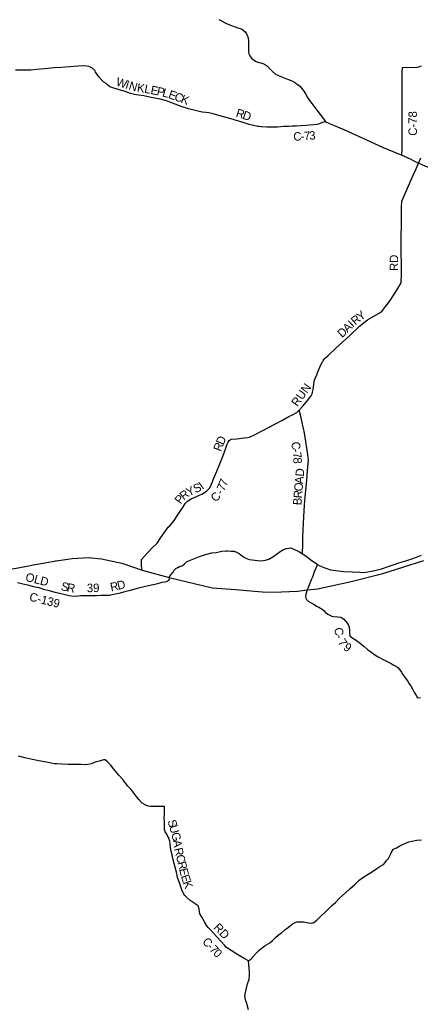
# Model space of a CAD drawing. Header units: feet. Extents: x 2045852 to 2423567, y 671180 to 1091522.
# Tile 47 of 101: x 2216065 to 2230248, y 899903 to 934786. Entities that reach past the tile are written whole.
import ezdxf

# ---------------------------------------------------------------- set-up
doc = ezdxf.new("R2010")
doc.units = ezdxf.units.FT
doc.header["$MEASUREMENT"] = 0
for name, color, linetype in [('GM_X_County_Road', 3, 'Continuous'), ('GM_X_County_Road_Text', 3, 'Continuous'), ('GM_X_State_Route', 1, 'Continuous')]:
    doc.layers.add(name, color=color, linetype=linetype)
doc.styles.add('Style-font30', font='font30.shx')

msp = doc.modelspace()

# ---------------------------------------------------------------- linework, layer by layer
at = {"layer": 'GM_X_County_Road', "flags": 128}
for points in [[(2224617, 930990), (2224542, 930998), (2224501, 931007), (2224185, 931070), (2223982, 931147), (2223655, 931233), (2223508, 931289), (2223330, 931329), (2223111, 931391), (2222918, 931447), (2222764, 931487), (2222659, 931493), (2222529, 931507), (2222366, 931539), (2222039, 931623), (2221784, 931713), (2221573, 931797), (2221378, 931865), (2221262, 931914), (2221033, 931970), (2220722, 932034), (2220461, 932086), (2220266, 932106), (2220128, 932134), (2219987, 932174), (2219798, 932236), (2219596, 932298), (2219397, 932356), (2219252, 932408), (2219172, 932478), (2219122, 932522), (2219038, 932574), (2218963, 932651), (2218871, 932767), (2218795, 932871), (2218753, 932921), (2218732, 932970), (2218650, 933056), (2218568, 933106), (2218514, 933132), (2218443, 933142), (2218375, 933150), (2218138, 933138), (2217837, 933111), (2217546, 933089), (2217289, 933075), (2216960, 933043), (2216659, 933018), (2216454, 933002), (2216366, 932998), (2216193, 932994), (2215918, 933002)], [(2229604, 930517), (2229604, 930845), (2229607, 931212), (2229605, 931820), (2229603, 932343), (2229609, 932685), (2229605, 932933), (2229613, 933088), (2229761, 933104), (2230020, 933096), (2230145, 933100), (2230191, 933110), (2230291, 933150)], [(2226894, 931179), (2226835, 931150), (2226783, 931138), (2226646, 931080), (2226602, 931076), (2226198, 931035), (2225865, 931013), (2225717, 931017), (2225590, 931007), (2225412, 931001), (2225195, 930983), (2225051, 930980), (2224937, 930977), (2224817, 930981), (2224620, 930990), (2224617, 930990)], [(2229596, 929981), (2229605, 930208), (2229604, 930473), (2229604, 930517)], [(2226805, 922693), (2226823, 922718), (2226877, 922791), (2226887, 922802), (2226981, 922892), (2227263, 923150), (2227496, 923361), (2227768, 923611), (2228093, 923927), (2228382, 924151), (2228682, 924325), (2228874, 924431), (2229187, 924841), (2229422, 925201), (2229568, 925463), (2229570, 925490), (2229580, 925769), (2229574, 926878), (2229581, 927758), (2229587, 928144), (2229592, 928357), (2229638, 928460), (2229999, 929272), (2230098, 929501), (2230187, 929708)], [(2230187, 929708), (2230264, 929888)], [(2226083, 915864), (2226084, 916216), (2226094, 916461), (2226116, 916936), (2226132, 917386), (2226150, 917592), (2226174, 917871), (2226210, 918232), (2226234, 918473), (2226256, 918818), (2226280, 919071), (2226292, 919175), (2226264, 919364), (2226199, 919845), (2226139, 920206), (2226105, 920354), (2226028, 920675), (2225960, 920956), (2226081, 921080), (2226220, 921251), (2226379, 921458), (2226414, 921528), (2226433, 921594), (2226460, 921689), (2226477, 921864), (2226506, 922021), (2226580, 922205), (2226626, 922311), (2226695, 922471), (2226737, 922579), (2226783, 922662), (2226804, 922692), (2226805, 922693)], [(2220927, 916237), (2221065, 916444), (2221242, 916689), (2221322, 916807), (2221372, 916847), (2221441, 916923), (2221533, 917044), (2221645, 917214), (2221756, 917385), (2221836, 917505), (2221922, 917642), (2222011, 917724), (2222133, 917807), (2222296, 917887), (2222396, 917933), (2222510, 917981), (2222613, 918034), (2222693, 918094), (2222753, 918154), (2222791, 918202), (2222855, 918335), (2222938, 918539), (2223004, 918706), (2223128, 918993), (2223263, 919350), (2223359, 919603), (2223415, 919745), (2223443, 919817), (2223481, 919878), (2223555, 919922), (2223742, 919942), (2224009, 919966), (2224146, 919984), (2224200, 919992), (2224328, 920051), (2224678, 920237), (2225093, 920452), (2225364, 920601), (2225595, 920725), (2225749, 920804), (2225832, 920848), (2225876, 920874), (2225960, 920956)], [(2220396, 915287), (2220379, 915420), (2220381, 915567), (2220379, 915667), (2220478, 915779), (2220610, 915920), (2220744, 916058), (2220927, 916237)], [(2221753, 915420), (2221817, 915441), (2221899, 915508), (2221975, 915576), (2222079, 915632), (2222196, 915674), (2222433, 915771), (2222641, 915841), (2222868, 915895), (2223017, 915913), (2223220, 915952), (2223362, 915964), (2223434, 915964), (2223555, 915962), (2223659, 915954), (2223735, 915924), (2223816, 915888), (2223882, 915840), (2223962, 915772), (2224075, 915710), (2224191, 915665), (2224298, 915645), (2224394, 915633), (2224488, 915627), (2224631, 915615), (2224773, 915634), (2224890, 915672), (2225024, 915756), (2225187, 915871), (2225289, 915941), (2225406, 916015), (2225510, 916051), (2225578, 916067), (2225650, 916071), (2225745, 916043), (2225952, 915943), (2226083, 915864)], [(2226083, 915864), (2226100, 915853), (2226251, 915743), (2226415, 915620), (2226512, 915556), (2226558, 915524), (2226612, 915484)], [(2226753, 915412), (2226754, 915412), (2226871, 915362), (2227068, 915300), (2227257, 915268), (2227526, 915240), (2227839, 915226), (2228106, 915208), (2228236, 915206), (2228393, 915222), (2228515, 915244), (2228686, 915280), (2228873, 915330), (2229144, 915421), (2229358, 915491), (2229457, 915531), (2229609, 915583), (2229776, 915632), (2229981, 915702), (2230115, 915748), (2230294, 915810)], [(2220796, 914773), (2220956, 914811), (2221104, 914863), (2221210, 914871), (2221297, 914889), (2221325, 914913), (2221369, 914956), (2221351, 915027), (2221411, 915118), (2221499, 915210), (2221548, 915293), (2221598, 915337), (2221664, 915377), (2221726, 915411), (2221751, 915419), (2221753, 915420)], [(2226612, 915484), (2226546, 915354), (2226488, 915221), (2226432, 915041), (2226388, 914936), (2226299, 914730), (2226241, 914583), (2226230, 914546)], [(2226612, 915484), (2226691, 915443), (2226735, 915420), (2226753, 915412)], [(2215985, 914846), (2216132, 914810), (2216345, 914760), (2216553, 914704), (2216740, 914670), (2216905, 914612), (2217112, 914564), (2217314, 914510), (2217365, 914495), (2217367, 914494)], [(2217367, 914494), (2217431, 914476), (2217718, 914412), (2217812, 914390), (2217895, 914372), (2218069, 914368), (2218232, 914388), (2218348, 914386), (2218515, 914390), (2218669, 914390), (2218784, 914392), (2218952, 914394), (2219137, 914402), (2219251, 914400), (2219336, 914421), (2219460, 914441), (2219629, 914483), (2219834, 914535), (2219946, 914559), (2220076, 914602), (2220283, 914654), (2220522, 914714), (2220733, 914759), (2220795, 914773), (2220796, 914773)], [(2226230, 914546), (2226195, 914425), (2226183, 914365), (2226193, 914292), (2226215, 914242), (2226281, 914188), (2226486, 914066), (2226577, 914013), (2226579, 914012)], [(2226579, 914012), (2226654, 913968), (2226771, 913899), (2226830, 913849), (2226892, 913783), (2226974, 913729), (2227117, 913651), (2227179, 913637), (2227325, 913631), (2227434, 913613), (2227538, 913543), (2227611, 913468), (2227691, 913364), (2227731, 913262), (2227747, 913138), (2227745, 913061), (2227759, 912963), (2227826, 912897), (2227942, 912823), (2228089, 912716), (2228251, 912594), (2228394, 912466), (2228448, 912430), (2228534, 912363), (2228641, 912279), (2228757, 912211), (2228938, 912121), (2229219, 911973), (2229285, 911930), (2229382, 911881), (2229447, 911832), (2229527, 911747), (2229588, 911675), (2229633, 911590), (2229715, 911474), (2229792, 911365), (2229854, 911258), (2229920, 911162), (2229979, 911061), (2230039, 910943), (2230086, 910867), (2230154, 910762), (2230250, 910775)], [(2221187, 906595), (2221193, 906732), (2221194, 906753), (2221194, 906910), (2221031, 906906), (2220819, 906909), (2220698, 906915), (2220608, 906924), (2220531, 906957), (2220404, 907028), (2220286, 907158), (2220155, 907323), (2220010, 907516), (2219894, 907635), (2219711, 907871), (2219576, 908022), (2219395, 908230), (2219274, 908385), (2219179, 908494), (2219085, 908565), (2219031, 908560), (2218921, 908530), (2218732, 908476), (2218606, 908428), (2218480, 908404), (2218404, 908389), (2218225, 908396), (2218027, 908396), (2217784, 908402), (2217553, 908415), (2217378, 908421), (2217294, 908417), (2217188, 908442), (2216942, 908491), (2216745, 908530), (2216459, 908589), (2216244, 908634), (2216025, 908689)], [(2224162, 901439), (2224031, 901514), (2223752, 901679), (2223552, 901806), (2223388, 901918), (2223320, 901996), (2223186, 902142), (2223056, 902281), (2222922, 902426), (2222828, 902525), (2222747, 902612), (2222687, 902686), (2222609, 902821), (2222500, 903010), (2222443, 903114), (2222415, 903278), (2222389, 903390), (2222282, 903465), (2222104, 903583), (2221984, 903689), (2221911, 903761), (2221872, 903810), (2221806, 903958), (2221734, 904174), (2221657, 904397), (2221619, 904588), (2221583, 904714), (2221536, 904894), (2221490, 905066), (2221460, 905198), (2221426, 905328), (2221408, 905458), (2221398, 905616), (2221377, 905686), (2221350, 905774), (2221271, 905936), (2221210, 906017), (2221191, 906091), (2221186, 906340), (2221185, 906543), (2221187, 906595), (2221187, 906595)], [(2228784, 904764), (2228785, 904765), (2228815, 904787), (2228946, 904861), (2229003, 904926), (2229068, 905008), (2229118, 905072), (2229204, 905235), (2229258, 905343), (2229298, 905401), (2229403, 905451), (2229529, 905517), (2229704, 905604), (2229842, 905660), (2229952, 905687), (2230130, 905724), (2230290, 905734)], [(2224162, 901439), (2224260, 901519), (2224434, 901712), (2224535, 901804), (2224604, 901873), (2224755, 901981), (2224834, 902033), (2224918, 902082), (2225017, 902164), (2225122, 902271), (2225217, 902347), (2225334, 902437), (2225455, 902539), (2225586, 902637), (2225715, 902741), (2225821, 902803), (2225891, 902822), (2225981, 902825), (2226107, 902823), (2226288, 902791), (2226413, 902781), (2226477, 902806), (2226580, 902888), (2226724, 903028), (2226869, 903158), (2226970, 903260), (2227100, 903390), (2227243, 903515), (2227390, 903663), (2227598, 903853), (2227762, 904006), (2227915, 904140), (2228083, 904307), (2228248, 904414), (2228403, 904518), (2228516, 904588), (2228707, 904709), (2228784, 904764)], [(2224160, 899707), (2224107, 899927), (2224065, 900065), (2224052, 900149), (2224037, 900199), (2224050, 900278), (2224084, 900427), (2224133, 900626), (2224185, 900797), (2224205, 900936), (2224204, 901059), (2224182, 901311), (2224162, 901439)]]:
    msp.add_lwpolyline(points, dxfattribs=at)
at = {"layer": 'GM_X_State_Route', "flags": 128}
for points in [[(2223119, 934796), (2223405, 934637), (2223559, 934575), (2223827, 934486), (2223915, 934456), (2223982, 934416), (2224046, 934354), (2224094, 934281), (2224138, 934179), (2224160, 934065), (2224167, 933650), (2224177, 933576), (2224213, 933510), (2224272, 933423), (2224344, 933359), (2224436, 933305), (2224528, 933273), (2224598, 933252), (2224674, 933232), (2224728, 933210), (2224834, 933138), (2224932, 933031), (2225020, 932945), (2225126, 932861), (2225223, 932806), (2225369, 932750), (2225547, 932674), (2225697, 932617), (2225829, 932551), (2225893, 932507), (2225967, 932444), (2226047, 932364), (2226105, 932290), (2226186, 932155), (2226254, 932033), (2226324, 931921), (2226406, 931820), (2226583, 931578), (2226817, 931271), (2226877, 931194), (2226894, 931179), (2226927, 931152), (2227028, 931104), (2227539, 930898), (2227826, 930760), (2228188, 930595), (2228930, 930263), (2228932, 930262)], [(2228932, 930262), (2228939, 930259), (2229391, 930068), (2229596, 929981), (2229758, 929913), (2229759, 929913)], [(2229759, 929913), (2229835, 929881), (2229890, 929853), (2230025, 929787), (2230187, 929708), (2230200, 929702), (2230414, 929608), (2230610, 929522), (2230716, 929476), (2230874, 929410), (2231016, 929357), (2231184, 929311), (2231558, 929202), (2231573, 929199)], [(2217371, 915618), (2217928, 915698), (2218500, 915738), (2218960, 915685), (2219685, 915530), (2220396, 915287), (2221351, 915027), (2222876, 914654), (2223707, 914593), (2224647, 914516), (2225054, 914500), (2225900, 914543), (2226241, 914583), (2226629, 914628), (2226671, 914637), (2227804, 914881), (2228926, 915166), (2230378, 915628)], [(2214730, 915157), (2214871, 915179), (2216016, 915362), (2216432, 915448)], [(2216432, 915448), (2216478, 915458), (2217286, 915606), (2217328, 915612), (2217371, 915618)]]:
    msp.add_lwpolyline(points, dxfattribs=at)

# ---------------------------------------------------------------- texts
at = {"layer": 'GM_X_County_Road_Text', "style": 'Style-font30'}
for s, rotation, p in [('W', 343.1558, (2219451, 932458)), ('I', 343.2261, (2219784, 932357)), ('N', 343.6112, (2219904, 932321)), ('K', 351.8188, (2220203, 932237)), ('L', 349.5146, (2220461, 932200)), ('E', 348.6808, (2220681, 932159)), ('P', 348.0247, (2220900, 932115)), ('L', 344.9388, (2221094, 932074)), ('E', 340.3398, (2221304, 932018)), ('C', 339.5207, (2221515, 931943)), ('K', 339.6141, (2221746, 931856)), ('R', 342.8821, (2223698, 931355)), ('D', 341.307, (2223931, 931284)), ('C-78', 90, (2230130, 930674)), ('C', 1.6005, (2225757, 930497)), ('7', 4.4962, (2226142, 930513)), ('3', 4.6196, (2226327, 930528)), ('-', 4.1837, (2226018, 930504)), ('RD', 90, (2229464, 925882)), ('Y', 36.9967, (2228133, 924103)), ('I', 43.0403, (2227862, 923864)), ('R', 40.5772, (2227949, 923946)), ('D', 43.5573, (2227480, 923501)), ('A', 43.5316, (2227671, 923683)), ('RUN', 54.5005, (2225899, 921056)), ('D', 66.2217, (2223274, 919694)), ('R', 68.9958, (2223188, 919467)), ('C', 277.7713, (2225678, 919815)), ('-', 277.704, (2225711, 919571)), ('7', 277.4103, (2225728, 919449)), ('8', 272.0508, (2225751, 919273)), ('D', 84.6265, (2226121, 918590)), ('7', 67.3354, (2223377, 918234)), ('A', 84.9774, (2226098, 918328)), ('R', 37.4241, (2221870, 917750)), ('Y', 26.407, (2222052, 917891)), ('S', 23.6378, (2222285, 918007)), ('I', 36.6427, (2222535, 918126)), ('7', 66.5841, (2223301, 918061)), ('O', 84.9922, (2226075, 918065)), ('P', 53.1653, (2221764, 917603)), ('C', 45.0635, (2223002, 917676)), ('-', 62.7245, (2223236, 917931)), ('B', 85.7653, (2226036, 917575)), ('R', 85.2759, (2226055, 917820)), ('OLD', 345.7994, (2216246, 914910)), ('S', 347.0414, (2217504, 914580)), ('R', 350.0611, (2217718, 914531)), ('39', 0.6798, (2218443, 914504)), ('R', 12.1427, (2219303, 914529)), ('D', 14.3274, (2219555, 914583)), ('C-139', 345.7672, (2216384, 914210)), ('C', 277.3855, (2227203, 913234)), ('-', 280.2793, (2227238, 912973)), ('7', 304.6788, (2227313, 912724)), ('9', 325.5376, (2227502, 912489)), ('S', 285.6798, (2221297, 906399)), ('U', 285.6806, (2221352, 906204)), ('G', 285.1848, (2221423, 905951)), ('A', 277.4779, (2221490, 905707)), ('R', 282.5902, (2221530, 905416)), ('C', 284.5946, (2221586, 905164)), ('R', 284.4774, (2221648, 904926)), ('E', 283.055, (2221709, 904689)), ('E', 287.6685, (2221767, 904445)), ('K', 289.5574, (2221838, 904221)), ('RD', 312.9036, (2222909, 902608)), ('C', 312.5651, (2222510, 902104)), ('-', 312.6713, (2222678, 901922)), ('7', 313.0513, (2222763, 901830)), ('0', 314.5039, (2222894, 901689))]:
    msp.add_text(s, height=300, rotation=rotation, dxfattribs=at).set_placement(p)

doc.saveas('drawing.dxf')
